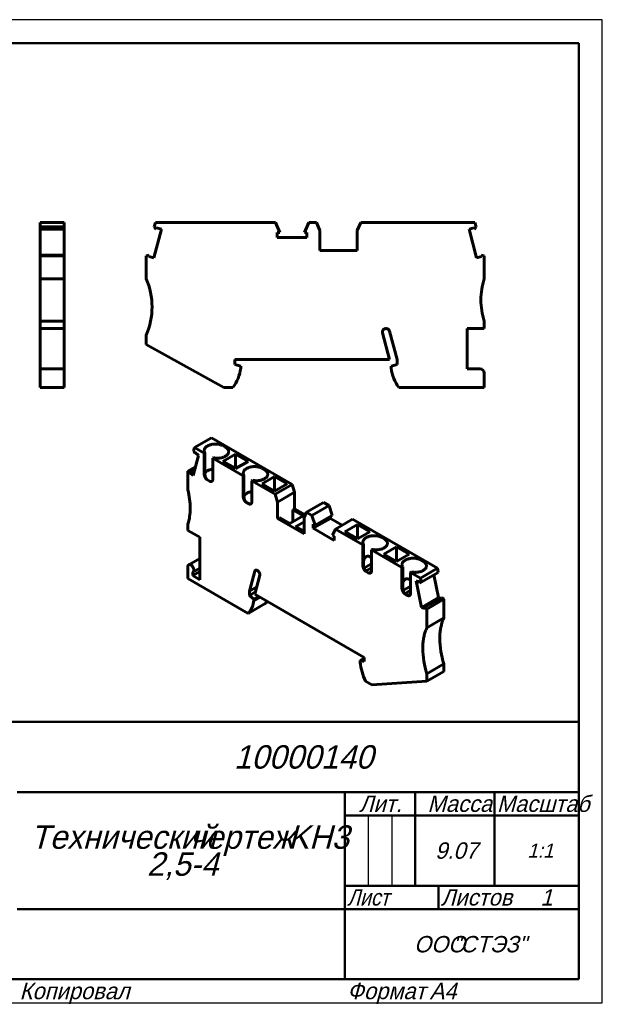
# Model space of a CAD drawing. Header units: millimetres. Extents: x 0 to 297, y 0 to 210.
# Tile 2 of 2: x 173 to 297, y 0 to 210. Entities that reach past the tile are written whole.
import ezdxf

# ---------------------------------------------------------------- set-up
doc = ezdxf.new("R2010")
doc.units = ezdxf.units.MM
doc.styles.add('TextStyle_2', font='T-FLEX Type A.TTF', dxfattribs={"oblique": 15, "height": 3.5})
doc.styles.add('TextStyle_4', font='T-FLEX Type A.TTF', dxfattribs={"width": 0.883061, "oblique": 15, "height": 3.5})
doc.styles.add('TextStyle_6', font='T-FLEX Type A.TTF', dxfattribs={"width": 0.98844, "oblique": 15, "height": 3.5})
doc.styles.add('TextStyle_7', font='T-FLEX Type A.TTF', dxfattribs={"oblique": 15, "height": 5})
doc.styles.add('TextStyle_8', font='T-FLEX Type A.TTF', dxfattribs={"oblique": 15, "height": 3})
doc.styles.add('TextStyle_9', font='T-FLEX Type A.TTF', dxfattribs={"oblique": 15, "height": 3.5})

# ---------------------------------------------------------------- blocks, each defined once
blk = doc.blocks.new('_FR1Страница_1')
at = {"color": 7, "linetype": 'Continuous', "lineweight": 25}
for p, q in [((297, 210), (0, 210)), ((297, 0), (297, 210)), ((247, 40), (247, 25)), ((252, 40), (252, 25)), ((242, 20), (292, 20)), ((262, 20), (262, 20)), ((0, 0), (297, 0))]:
    blk.add_line(p, q, dxfattribs=at)
at = {"color": 7, "linetype": 'Continuous', "lineweight": 50}
for p, q in [((20, 205), (292, 205)), ((292, 205), (292, 5)), ((107, 60), (292, 60)), ((172, 45), (292, 45)), ((242, 45), (242, 5)), ((257, 45), (257, 25)), ((274, 45), (274, 25)), ((242, 40), (292, 40)), ((242, 25), (292, 25)), ((262, 25), (262, 20)), ((172, 20), (292, 20)), ((292, 5), (20, 5))]:
    blk.add_line(p, q, dxfattribs=at)
at = {"color": 7, "oblique": 15}
for s, height, style, p in [('10000140', 5, 'TextStyle_7', (218.3, 50)), ('Лит.', 3.5, 'TextStyle_2', (245.03, 40.76)), ('Масса', 3.5, 'TextStyle_2', (259.65, 40.76)), ('Технический', 5, 'TextStyle_7', (174.83, 32.88)), ('KH3', 5, 'TextStyle_7', (229.88, 32.88)), ('чертеж', 5, 'TextStyle_7', (208.79, 32.88)), ('9.07', 3.5, 'TextStyle_2', (261.28, 30.75)), ('1:1', 3, 'TextStyle_8', (280.99, 31)), ('2,5-4', 5, 'TextStyle_7', (199.72, 27.12)), ('Листов', 3.5, 'TextStyle_2', (262.5, 20.75)), ('1', 3.5, 'TextStyle_9', (283.78, 20.75)), ('ООО', 3.5, 'TextStyle_2', (256.78, 10.75)), ('"СТЭЗ"', 3.5, 'TextStyle_2', (265.03, 10.75)), ('Копировал', 3.5, 'TextStyle_2', (172.5, 0.75)), ('Формат', 3.5, 'TextStyle_2', (242.5, 0.75)), ('A4', 3.5, 'TextStyle_2', (260.12, 0.75))]:
    blk.add_text(s, height=height, dxfattribs=dict(at, style=style)).set_placement(p)
for s, style, width, p in [('Масштаб', 'TextStyle_6', 0.98844, (274.5, 40.76)), ('Лист', 'TextStyle_4', 0.883061, (242.5, 20.75))]:
    blk.add_text(s, height=3.5, dxfattribs=dict(at, style=style, width=width)).set_placement(p)
blk = doc.blocks.new('Страница_1')
at = {"color": 7, "linetype": 'Continuous', "lineweight": 60}
for p, q in [((176.911, 166.677), (182.061, 166.677)), ((176.911, 166.677), (176.911, 165.714)), ((182.061, 166.677), (182.061, 165.714)), ((201.52, 166.677), (201.263, 165.714)), ((201.52, 166.677), (227.151, 166.677)), ((228.076, 164.572), (227.151, 166.677)), ((234.27, 166.677), (233.345, 164.572)), ((234.27, 166.677), (235.942, 166.677)), ((235.942, 166.677), (236.66, 164.977)), ((244.66, 164.977), (245.379, 166.677)), ((269.8, 166.677), (245.379, 166.677)), ((269.8, 166.677), (270.058, 165.714)), ((176.911, 165.281), (176.911, 165.714)), ((176.911, 165.714), (182.061, 165.714)), ((182.061, 165.281), (176.911, 165.281)), ((176.911, 165.268), (176.911, 165.279)), ((182.061, 165.268), (176.911, 165.268)), ((176.911, 159.7), (176.911, 165.268)), ((182.061, 165.281), (182.061, 165.714)), ((182.061, 165.279), (182.061, 165.268)), ((182.061, 159.7), (182.061, 165.268)), ((201.162, 159.158), (202.799, 165.268)), ((201.695, 165.281), (201.263, 165.714)), ((201.695, 165.281), (201.766, 165.544)), ((201.766, 165.544), (202.799, 165.268)), ((227.548, 164.572), (227.548, 163.502)), ((228.076, 164.572), (227.548, 164.572)), ((233.873, 164.572), (233.345, 164.572)), ((233.873, 163.502), (233.873, 164.572)), ((236.66, 160.677), (236.66, 164.977)), ((244.66, 164.977), (244.66, 160.677)), ((268.521, 165.268), (269.555, 165.544)), ((270.158, 159.158), (268.521, 165.268)), ((269.555, 165.544), (269.625, 165.281)), ((269.625, 165.281), (270.058, 165.714)), ((227.548, 163.502), (233.873, 163.502)), ((236.66, 160.677), (244.66, 160.677)), ((176.911, 159.698), (182.061, 159.698)), ((176.911, 159.698), (176.911, 159.527)), ((182.061, 159.527), (176.911, 159.527)), ((176.911, 154.627), (176.911, 159.527)), ((182.061, 159.698), (182.061, 159.527)), ((182.061, 154.627), (182.061, 159.527)), ((200.199, 159.698), (199.56, 159.527)), ((199.56, 159.527), (199.56, 154.627)), ((200.129, 159.435), (200.199, 159.698)), ((201.162, 159.158), (200.129, 159.435)), ((271.192, 159.435), (270.158, 159.158)), ((271.121, 159.698), (271.192, 159.435)), ((271.121, 159.698), (271.76, 159.527)), ((271.76, 154.627), (271.76, 159.527)), ((176.911, 150.127), (176.911, 154.627)), ((182.061, 154.627), (176.911, 154.627)), ((182.061, 150.127), (182.061, 154.627)), ((176.911, 145.627), (176.911, 150.127)), ((182.061, 145.627), (182.061, 150.127)), ((176.911, 144.027), (176.911, 145.627)), ((176.911, 145.627), (182.061, 145.627)), ((182.061, 144.027), (182.061, 145.627)), ((271.76, 144.027), (271.76, 145.627)), ((176.911, 135.427), (176.911, 144.027)), ((176.911, 144.027), (182.061, 144.027)), ((182.061, 135.429), (182.061, 144.027)), ((251.56, 137.427), (250.032, 143.131)), ((253.16, 137.427), (251.551, 143.434)), ((268.16, 144.027), (271.76, 144.027)), ((268.16, 135.427), (268.16, 144.027)), ((199.56, 142.627), (199.56, 140.627)), ((199.56, 140.627), (216.143, 131.427)), ((218.46, 137.427), (251.56, 137.427)), ((218.46, 136.327), (218.46, 137.427)), ((253.16, 137.427), (253.16, 136.327)), ((177.911, 135.427), (176.911, 135.427)), ((176.911, 134.527), (176.911, 135.427)), ((182.061, 135.427), (177.912, 135.427)), ((182.061, 135.427), (182.061, 134.527)), ((219.76, 135.979), (218.46, 136.327)), ((219.76, 135.527), (219.76, 135.979)), ((253.16, 136.327), (251.86, 135.979)), ((251.86, 135.979), (251.86, 135.527)), ((268.16, 135.427), (270.86, 135.427)), ((176.911, 131.427), (176.911, 134.527)), ((182.061, 131.427), (182.061, 134.527)), ((271.76, 131.427), (271.76, 134.527)), ((182.061, 131.427), (176.911, 131.427)), ((216.143, 131.427), (218.101, 131.427)), ((253.519, 131.427), (271.76, 131.427)), ((213.496, 120.701), (209.854, 118.599)), ((213.496, 120.701), (230.764, 110.731)), ((209.854, 118.599), (209.672, 117.918)), ((209.978, 117.388), (209.672, 117.918)), ((209.854, 118.599), (211.951, 117.388)), ((216.476, 118.695), (216.052, 118.94)), ((209.601, 112.606), (210.759, 116.926)), ((209.978, 117.388), (210.028, 117.574)), ((209.978, 117.388), (210.135, 117.479)), ((210.028, 117.574), (210.759, 116.926)), ((212.105, 117.477), (211.951, 117.388)), ((211.951, 112.897), (211.951, 117.388)), ((212.105, 112.987), (212.105, 117.477)), ((213.789, 116.327), (213.944, 116.416)), ((213.789, 116.327), (220.295, 112.571)), ((213.789, 116.327), (213.789, 111.836)), ((218.651, 117.194), (215.964, 115.643)), ((218.651, 117.194), (218.651, 114.092)), ((221.338, 115.643), (218.651, 117.194)), ((208.468, 113.561), (210.111, 114.509)), ((209.94, 113.872), (208.87, 113.254)), ((209.99, 114.058), (208.92, 113.44)), ((215.964, 115.643), (218.651, 114.092)), ((218.651, 114.092), (221.338, 115.643)), ((224.82, 113.877), (224.396, 114.122)), ((208.468, 109.56), (208.468, 113.561)), ((208.92, 113.44), (208.468, 113.561)), ((208.87, 113.254), (208.92, 113.44)), ((209.601, 112.606), (208.87, 113.254)), ((213.082, 111.428), (212.658, 111.673)), ((220.449, 112.66), (220.295, 112.571)), ((220.295, 108.08), (220.295, 112.571)), ((220.449, 108.169), (220.449, 112.66)), ((222.133, 111.509), (222.287, 111.599)), ((222.133, 111.509), (222.133, 107.019)), ((222.133, 111.509), (227.123, 108.629)), ((226.994, 112.377), (224.307, 110.826)), ((229.681, 110.826), (226.994, 112.377)), ((226.994, 112.377), (226.994, 109.274)), ((224.307, 110.826), (226.994, 109.274)), ((226.994, 109.274), (229.681, 110.826)), ((230.764, 110.731), (227.123, 108.629)), ((231.272, 109.05), (230.764, 110.731)), ((227.631, 106.947), (227.123, 108.629)), ((227.631, 106.947), (231.272, 109.05)), ((231.272, 109.05), (231.272, 105.539)), ((221.426, 106.61), (221.002, 106.855)), ((227.631, 106.947), (227.631, 103.436)), ((230.866, 105.304), (231.272, 105.539)), ((230.866, 105.304), (230.866, 102.732)), ((233.093, 104.018), (230.866, 105.304)), ((233.542, 104.229), (231.272, 105.539)), ((233.796, 104.776), (237.437, 106.878)), ((234.978, 104.093), (238.62, 106.196)), ((238.62, 106.196), (237.437, 106.878)), ((238.62, 106.196), (239.274, 104.1)), ((227.631, 103.436), (228.037, 103.671)), ((233.288, 100.17), (227.631, 103.436)), ((230.265, 102.385), (228.037, 103.671)), ((233.093, 104.018), (230.265, 102.385)), ((233.796, 104.776), (233.288, 103.681)), ((233.288, 100.17), (233.288, 103.681)), ((234.978, 104.093), (233.796, 104.776)), ((234.978, 104.093), (235.632, 101.997)), ((238.9, 103.441), (235.259, 101.339)), ((239.274, 104.1), (235.632, 101.997)), ((238.9, 103.441), (238.9, 103.884)), ((241.409, 101.993), (238.9, 103.441)), ((240.012, 101.187), (243.654, 103.289)), ((261.777, 92.826), (243.654, 103.289)), ((208.468, 100.905), (208.468, 102.212)), ((233.288, 102.742), (231.467, 101.691)), ((233.288, 100.64), (231.467, 101.691)), ((235.259, 101.339), (235.259, 102.213)), ((235.259, 102.213), (235.632, 101.997)), ((239.731, 98.757), (235.259, 101.339)), ((239.358, 99.846), (240.012, 101.187)), ((245.857, 97.813), (240.012, 101.187)), ((241.985, 100.619), (244.672, 102.171)), ((244.672, 99.068), (244.672, 102.171)), ((247.359, 100.619), (244.672, 102.171)), ((211.014, 99.435), (208.468, 100.905)), ((211.014, 90.372), (211.014, 99.435)), ((239.358, 99.846), (239.731, 99.63)), ((239.731, 99.63), (239.731, 98.757)), ((244.672, 99.068), (241.985, 100.619)), ((244.672, 99.068), (247.359, 100.619)), ((250.382, 99.119), (249.958, 99.364)), ((246.011, 97.902), (245.857, 97.813)), ((245.857, 93.322), (245.857, 97.813)), ((246.011, 97.902), (246.011, 93.411)), ((247.695, 96.751), (247.849, 96.84)), ((253.016, 97.353), (250.329, 95.802)), ((255.703, 95.802), (253.016, 97.353)), ((253.016, 94.251), (253.016, 97.353)), ((211.014, 94.923), (208.655, 93.56)), ((247.695, 96.751), (247.695, 92.261)), ((254.2, 92.995), (247.695, 96.751)), ((250.329, 95.802), (253.016, 94.251)), ((253.016, 94.251), (255.703, 95.802)), ((208.468, 90.617), (208.468, 93.148)), ((209.555, 92.002), (211.014, 92.844)), ((246.085, 92.845), (247.695, 93.775)), ((246.112, 92.748), (246.139, 92.725)), ((247.695, 92.923), (246.434, 92.194)), ((254.355, 93.084), (254.2, 92.995)), ((254.2, 88.505), (254.2, 92.995)), ((254.355, 93.084), (254.355, 88.594)), ((261.777, 92.826), (258.135, 90.724)), ((258.726, 94.302), (258.302, 94.547)), ((261.777, 92.826), (261.959, 91.935)), ((221.367, 83.17), (208.468, 90.617)), ((211.014, 92.087), (209.529, 91.23)), ((209.529, 91.23), (209.529, 91.988)), ((211.014, 90.372), (209.529, 91.23)), ((221.62, 87.923), (222.759, 92.17)), ((222.752, 87.27), (223.832, 91.303)), ((246.564, 92.097), (246.988, 91.852)), ((247.681, 92.109), (247.131, 91.792)), ((256.039, 91.934), (256.193, 92.023)), ((258.135, 90.724), (256.039, 91.934)), ((256.039, 91.934), (256.039, 87.443)), ((258.135, 90.724), (258.318, 89.832)), ((261.959, 91.935), (258.318, 89.832)), ((262.03, 86.541), (261.036, 91.401)), ((223.166, 88.815), (221.62, 87.923)), ((254.429, 88.028), (256.039, 88.957)), ((258.389, 84.438), (257.231, 90.095)), ((257.231, 90.095), (257.962, 89.899)), ((257.962, 89.899), (258.012, 89.655)), ((258.012, 89.655), (258.318, 89.832)), ((221.62, 87.923), (221.62, 87.025)), ((222.881, 87.753), (221.62, 87.025)), ((221.62, 87.025), (222.54, 86.21)), ((222.54, 86.21), (223.564, 86.801)), ((223.883, 86.616), (222.54, 85.841)), ((246.157, 73.757), (222.752, 87.27)), ((254.456, 87.93), (254.483, 87.908)), ((256.039, 88.105), (254.778, 87.377)), ((254.907, 87.28), (255.332, 87.035)), ((256.025, 87.292), (255.475, 86.975)), ((258.389, 84.438), (262.03, 86.541)), ((259.07, 84.486), (262.711, 86.588)), ((262.03, 86.541), (262.439, 86.431)), ((262.711, 86.588), (263.163, 86.188)), ((225.008, 85.273), (221.367, 83.17)), ((222.54, 86.21), (222.54, 85.841)), ((259.119, 84.242), (258.389, 84.438)), ((259.07, 84.486), (259.521, 84.085)), ((259.07, 84.486), (259.119, 84.242)), ((259.521, 84.085), (263.163, 86.188)), ((263.163, 86.188), (263.163, 82.187)), ((259.521, 84.085), (259.521, 80.084)), ((263.163, 82.187), (259.521, 80.084)), ((245.238, 73.105), (246.157, 73.636)), ((246.157, 72.859), (246.157, 73.757)), ((245.238, 73.105), (246.157, 72.859)), ((245.238, 72.736), (245.238, 73.105)), ((263.163, 72.389), (259.521, 70.287)), ((263.163, 72.389), (263.163, 70.756)), ((263.163, 70.756), (259.521, 68.654)), ((259.521, 70.287), (259.521, 68.654)), ((247.796, 67.911), (246.411, 68.711)), ((259.521, 68.654), (247.796, 67.911))]:
    blk.add_line(p, q, dxfattribs=at)
at = {"color": 7, "lineweight": 60, "flags": 128}
for points in [[(212.105, 117.477), (212.061, 117.552), (212.025, 117.628), (211.996, 117.706), (211.974, 117.784), (211.961, 117.862), (211.955, 117.941), (211.957, 118.02), (211.967, 118.099), (211.985, 118.178), (212.01, 118.255), (212.043, 118.332), (212.084, 118.407), (212.132, 118.481), (212.187, 118.554), (212.249, 118.624), (212.318, 118.692), (212.394, 118.758), (212.476, 118.822), (212.564, 118.882), (212.658, 118.94)], [(212.658, 118.94), (212.756, 118.993), (212.859, 119.043), (212.966, 119.09), (213.078, 119.133), (213.194, 119.172), (213.314, 119.208), (213.436, 119.24), (213.562, 119.268), (213.691, 119.291), (213.821, 119.311), (213.953, 119.326), (214.086, 119.337), (214.22, 119.343), (214.355, 119.345), (214.489, 119.343), (214.624, 119.337), (214.757, 119.326), (214.889, 119.311), (215.019, 119.291), (215.148, 119.268), (215.273, 119.24), (215.396, 119.208), (215.516, 119.172), (215.632, 119.133), (215.744, 119.09), (215.851, 119.043), (215.954, 118.993), (216.052, 118.94)], [(216.476, 116.735), (216.569, 116.791), (216.656, 116.851), (216.737, 116.913), (216.811, 116.978), (216.88, 117.045), (216.942, 117.114), (216.996, 117.185), (217.044, 117.257), (217.085, 117.331), (217.119, 117.406), (217.145, 117.483), (217.164, 117.56), (217.175, 117.637), (217.179, 117.715), (217.175, 117.792), (217.164, 117.87), (217.145, 117.947), (217.119, 118.023), (217.085, 118.098), (217.044, 118.172), (216.996, 118.245), (216.942, 118.316), (216.88, 118.385), (216.811, 118.452), (216.737, 118.517), (216.656, 118.579), (216.569, 118.638), (216.476, 118.695)], [(213.944, 116.416), (214.073, 116.39), (214.205, 116.369), (214.339, 116.353), (214.474, 116.34), (214.61, 116.333), (214.747, 116.329), (214.884, 116.33), (215.021, 116.336), (215.156, 116.346), (215.291, 116.361), (215.424, 116.38), (215.555, 116.403), (215.683, 116.431), (215.808, 116.463), (215.93, 116.499), (216.048, 116.539), (216.162, 116.582), (216.272, 116.63), (216.377, 116.681), (216.476, 116.735)], [(212.105, 113.134), (212.138, 113.183), (212.193, 113.254), (212.254, 113.323), (212.323, 113.39), (212.398, 113.454), (212.479, 113.516), (212.565, 113.576), (212.658, 113.632)], [(212.658, 113.632), (212.756, 113.686), (212.859, 113.736), (212.966, 113.783), (213.078, 113.826), (213.194, 113.865), (213.314, 113.901), (213.436, 113.933), (213.562, 113.96), (213.691, 113.984), (213.789, 113.999)], [(220.449, 112.66), (220.405, 112.735), (220.368, 112.811), (220.339, 112.888), (220.318, 112.966), (220.305, 113.045), (220.299, 113.124), (220.301, 113.203), (220.311, 113.282), (220.329, 113.36), (220.354, 113.438), (220.387, 113.515), (220.427, 113.59), (220.475, 113.664), (220.531, 113.736), (220.593, 113.807), (220.662, 113.875), (220.737, 113.941), (220.82, 114.004), (220.908, 114.065), (221.002, 114.122)], [(221.002, 114.122), (221.1, 114.176), (221.202, 114.226), (221.31, 114.272), (221.422, 114.316), (221.538, 114.355), (221.657, 114.391), (221.78, 114.423), (221.906, 114.45), (222.034, 114.474), (222.165, 114.493), (222.297, 114.508), (222.43, 114.519), (222.564, 114.526), (222.699, 114.528), (222.833, 114.526), (222.967, 114.519), (223.101, 114.508), (223.233, 114.493), (223.363, 114.474), (223.491, 114.45), (223.617, 114.423), (223.74, 114.391), (223.86, 114.355), (223.976, 114.316), (224.088, 114.272), (224.195, 114.226), (224.298, 114.176), (224.396, 114.122)], [(224.82, 111.918), (224.913, 111.974), (224.999, 112.034), (225.08, 112.096), (225.155, 112.16), (225.224, 112.227), (225.285, 112.296), (225.34, 112.367), (225.388, 112.44), (225.429, 112.514), (225.463, 112.589), (225.489, 112.665), (225.508, 112.742), (225.519, 112.82), (225.523, 112.897), (225.519, 112.975), (225.508, 113.053), (225.489, 113.13), (225.463, 113.206), (225.429, 113.281), (225.388, 113.355), (225.34, 113.428), (225.285, 113.499), (225.224, 113.568), (225.155, 113.635), (225.08, 113.699), (224.999, 113.761), (224.913, 113.821), (224.82, 113.877)], [(211.951, 112.897), (211.953, 112.832), (211.959, 112.765), (211.97, 112.696), (211.985, 112.625), (212.005, 112.554), (212.028, 112.482), (212.055, 112.411), (212.086, 112.34), (212.12, 112.269), (212.158, 112.201), (212.199, 112.133), (212.242, 112.069), (212.288, 112.006), (212.337, 111.947), (212.387, 111.891), (212.439, 111.839), (212.493, 111.791), (212.547, 111.747), (212.602, 111.707), (212.658, 111.673)], [(212.105, 112.987), (212.106, 112.931), (212.108, 112.874), (212.113, 112.814), (212.119, 112.753), (212.126, 112.69), (212.136, 112.627), (212.15, 112.55), (212.166, 112.473), (212.185, 112.396), (212.208, 112.319), (212.233, 112.244), (212.261, 112.171), (212.293, 112.1), (212.328, 112.032), (212.366, 111.967), (212.407, 111.906), (212.444, 111.858), (212.483, 111.814), (212.524, 111.773), (212.567, 111.735), (212.612, 111.702), (212.658, 111.673)], [(213.082, 111.428), (213.133, 111.4), (213.184, 111.377), (213.235, 111.359), (213.284, 111.345), (213.333, 111.336), (213.38, 111.332), (213.425, 111.332), (213.469, 111.337), (213.511, 111.348), (213.551, 111.362), (213.588, 111.382), (213.622, 111.405), (213.654, 111.434), (213.682, 111.466), (213.708, 111.503), (213.73, 111.543), (213.749, 111.587), (213.764, 111.635), (213.776, 111.686), (213.784, 111.74)], [(222.287, 111.599), (222.417, 111.573), (222.549, 111.552), (222.683, 111.535), (222.818, 111.523), (222.954, 111.515), (223.091, 111.512), (223.228, 111.513), (223.365, 111.519), (223.5, 111.529), (223.635, 111.544), (223.768, 111.563), (223.898, 111.586), (224.027, 111.614), (224.152, 111.646), (224.274, 111.682), (224.392, 111.721), (224.506, 111.765), (224.616, 111.812), (224.721, 111.863), (224.82, 111.918)], [(220.295, 108.08), (220.297, 108.015), (220.303, 107.947), (220.314, 107.878), (220.329, 107.808), (220.348, 107.737), (220.372, 107.665), (220.399, 107.593), (220.43, 107.522), (220.464, 107.452), (220.502, 107.383), (220.542, 107.316), (220.586, 107.251), (220.632, 107.189), (220.681, 107.13), (220.731, 107.074), (220.783, 107.021), (220.837, 106.973), (220.891, 106.929), (220.946, 106.89), (221.002, 106.855)], [(220.449, 108.316), (220.481, 108.365), (220.536, 108.436), (220.598, 108.505), (220.667, 108.572), (220.741, 108.637), (220.822, 108.699), (220.909, 108.758), (221.002, 108.815)], [(220.449, 108.169), (220.45, 108.114), (220.452, 108.056), (220.457, 107.997), (220.462, 107.935), (220.47, 107.873), (220.48, 107.809), (220.493, 107.733), (220.51, 107.655), (220.529, 107.578), (220.552, 107.502), (220.577, 107.427), (220.605, 107.354), (220.637, 107.283), (220.672, 107.215), (220.71, 107.15), (220.751, 107.089), (220.788, 107.041), (220.827, 106.996), (220.868, 106.955), (220.911, 106.918), (220.956, 106.885), (221.002, 106.855)], [(221.002, 108.815), (221.1, 108.868), (221.202, 108.919), (221.31, 108.965), (221.422, 109.008), (221.538, 109.048), (221.657, 109.084), (221.78, 109.115), (221.906, 109.143), (222.034, 109.167), (222.133, 109.181)], [(221.426, 106.61), (221.477, 106.583), (221.528, 106.56), (221.578, 106.542), (221.628, 106.528), (221.677, 106.519), (221.724, 106.514), (221.769, 106.515), (221.813, 106.52), (221.855, 106.53), (221.895, 106.545), (221.932, 106.564), (221.966, 106.588), (221.998, 106.616), (222.026, 106.649), (222.052, 106.685), (222.074, 106.726), (222.093, 106.77), (222.108, 106.818), (222.12, 106.868), (222.128, 106.922)], [(246.011, 97.902), (245.967, 97.977), (245.93, 98.053), (245.901, 98.13), (245.88, 98.208), (245.867, 98.287), (245.861, 98.366), (245.863, 98.445), (245.873, 98.524), (245.891, 98.602), (245.916, 98.68), (245.949, 98.756), (245.989, 98.832), (246.037, 98.906), (246.092, 98.978), (246.155, 99.049), (246.224, 99.117), (246.299, 99.183), (246.381, 99.246), (246.47, 99.307), (246.564, 99.364)], [(246.564, 99.364), (246.661, 99.417), (246.764, 99.468), (246.872, 99.514), (246.984, 99.557), (247.1, 99.597), (247.219, 99.633), (247.342, 99.664), (247.468, 99.692), (247.596, 99.716), (247.727, 99.735), (247.859, 99.75), (247.992, 99.761), (248.126, 99.768), (248.261, 99.77), (248.395, 99.768), (248.529, 99.761), (248.663, 99.75), (248.795, 99.735), (248.925, 99.716), (249.053, 99.692), (249.179, 99.664), (249.302, 99.633), (249.422, 99.597), (249.538, 99.557), (249.649, 99.514), (249.757, 99.468), (249.86, 99.417), (249.958, 99.364)], [(250.382, 97.159), (250.474, 97.216), (250.561, 97.275), (250.642, 97.337), (250.717, 97.402), (250.785, 97.469), (250.847, 97.538), (250.902, 97.609), (250.95, 97.682), (250.991, 97.756), (251.025, 97.831), (251.051, 97.907), (251.07, 97.984), (251.081, 98.062), (251.085, 98.139), (251.081, 98.217), (251.07, 98.294), (251.051, 98.371), (251.025, 98.448), (250.991, 98.523), (250.95, 98.597), (250.902, 98.67), (250.847, 98.74), (250.785, 98.81), (250.717, 98.876), (250.642, 98.941), (250.561, 99.003), (250.474, 99.063), (250.382, 99.119)], [(247.849, 96.84), (247.979, 96.815), (248.111, 96.794), (248.245, 96.777), (248.38, 96.765), (248.516, 96.757), (248.653, 96.754), (248.79, 96.755), (248.926, 96.761), (249.062, 96.771), (249.197, 96.786), (249.33, 96.805), (249.46, 96.828), (249.589, 96.856), (249.714, 96.887), (249.836, 96.923), (249.954, 96.963), (250.068, 97.007), (250.178, 97.054), (250.282, 97.105), (250.382, 97.159)], [(246.564, 95.304), (246.51, 95.269), (246.458, 95.23), (246.407, 95.184), (246.358, 95.133), (246.311, 95.076), (246.266, 95.014), (246.223, 94.946), (246.182, 94.873), (246.143, 94.794), (246.107, 94.71), (246.073, 94.621), (246.041, 94.526), (246.011, 94.424)], [(247.695, 95.056), (247.669, 95.077), (247.587, 95.137), (247.507, 95.192), (247.427, 95.24), (247.348, 95.281), (247.275, 95.315), (247.202, 95.343), (247.131, 95.365), (247.061, 95.381), (246.993, 95.391), (246.926, 95.395), (246.861, 95.394), (246.798, 95.387), (246.736, 95.374), (246.677, 95.356), (246.619, 95.333), (246.564, 95.304)], [(254.907, 94.547), (255.005, 94.6), (255.108, 94.65), (255.216, 94.697), (255.328, 94.74), (255.444, 94.78), (255.563, 94.815), (255.686, 94.847), (255.812, 94.875), (255.94, 94.898), (256.07, 94.918), (256.203, 94.933), (256.336, 94.944), (256.47, 94.95), (256.605, 94.953), (256.739, 94.95), (256.873, 94.944), (257.007, 94.933), (257.139, 94.918), (257.269, 94.898), (257.397, 94.875), (257.523, 94.847), (257.646, 94.815), (257.765, 94.78), (257.881, 94.74), (257.993, 94.697), (258.101, 94.65), (258.204, 94.6), (258.302, 94.547)], [(209.741, 92.414), (209.739, 92.472), (209.733, 92.533), (209.723, 92.595), (209.71, 92.659), (209.693, 92.723), (209.672, 92.787), (209.647, 92.852), (209.62, 92.916), (209.589, 92.979), (209.555, 93.041), (209.518, 93.101), (209.479, 93.16), (209.437, 93.216), (209.394, 93.269), (209.348, 93.319), (209.301, 93.366), (209.253, 93.41), (209.204, 93.449), (209.155, 93.485), (209.105, 93.516), (209.055, 93.542), (209.005, 93.564), (208.956, 93.581), (208.908, 93.593), (208.861, 93.601), (208.816, 93.603), (208.772, 93.6), (208.731, 93.591), (208.691, 93.578), (208.655, 93.56), (208.621, 93.538), (208.59, 93.51), (208.562, 93.478), (208.538, 93.442), (208.517, 93.402), (208.499, 93.358), (208.486, 93.31), (208.476, 93.259), (208.47, 93.205), (208.468, 93.148)], [(246.564, 92.097), (246.512, 92.129), (246.462, 92.165), (246.411, 92.204), (246.362, 92.248), (246.313, 92.295), (246.266, 92.345), (246.22, 92.398), (246.176, 92.454), (246.135, 92.512), (246.095, 92.573), (246.058, 92.635), (246.024, 92.699), (245.992, 92.763), (245.963, 92.829), (245.938, 92.895), (245.916, 92.961), (245.897, 93.027), (245.882, 93.092), (245.87, 93.156), (245.862, 93.219)], [(246.014, 93.307), (246.018, 93.241), (246.025, 93.173), (246.034, 93.104), (246.045, 93.034), (246.058, 92.962), (246.073, 92.891), (246.091, 92.82), (246.112, 92.75), (246.135, 92.68), (246.16, 92.612), (246.189, 92.546), (246.22, 92.482), (246.254, 92.421), (246.29, 92.363), (246.33, 92.308), (246.372, 92.257), (246.417, 92.21), (246.463, 92.167), (246.513, 92.13), (246.564, 92.097)], [(246.139, 92.725), (246.203, 92.598), (246.267, 92.471), (246.332, 92.345), (246.389, 92.239)], [(254.355, 93.084), (254.311, 93.159), (254.274, 93.235), (254.245, 93.313), (254.224, 93.391), (254.21, 93.469), (254.205, 93.548), (254.207, 93.627), (254.217, 93.706), (254.234, 93.785), (254.26, 93.862), (254.293, 93.939), (254.333, 94.015), (254.381, 94.089), (254.436, 94.161), (254.499, 94.231), (254.568, 94.3), (254.643, 94.365), (254.725, 94.429), (254.813, 94.489), (254.907, 94.547)], [(258.726, 92.342), (258.818, 92.399), (258.905, 92.458), (258.986, 92.52), (259.061, 92.585), (259.129, 92.652), (259.191, 92.721), (259.246, 92.792), (259.294, 92.864), (259.335, 92.938), (259.369, 93.014), (259.395, 93.09), (259.414, 93.167), (259.425, 93.244), (259.429, 93.322), (259.425, 93.4), (259.414, 93.477), (259.395, 93.554), (259.369, 93.63), (259.335, 93.706), (259.294, 93.78), (259.246, 93.852), (259.191, 93.923), (259.129, 93.992), (259.061, 94.059), (258.986, 94.124), (258.905, 94.186), (258.818, 94.245), (258.726, 94.302)], [(209.529, 91.988), (209.561, 92.005), (209.591, 92.026), (209.619, 92.051), (209.644, 92.079), (209.666, 92.111), (209.686, 92.146), (209.702, 92.184), (209.716, 92.225), (209.727, 92.268), (209.735, 92.315), (209.739, 92.363), (209.741, 92.414)], [(223.467, 92.218), (223.431, 92.25), (223.394, 92.28), (223.356, 92.307), (223.319, 92.331), (223.281, 92.352), (223.244, 92.371), (223.206, 92.386), (223.169, 92.398), (223.133, 92.408), (223.098, 92.413), (223.063, 92.416), (223.029, 92.416), (222.997, 92.412), (222.966, 92.405), (222.937, 92.394), (222.909, 92.381), (222.883, 92.365), (222.859, 92.345), (222.837, 92.323), (222.816, 92.297), (222.799, 92.269), (222.783, 92.239), (222.77, 92.206), (222.759, 92.17)], [(223.849, 91.441), (223.848, 91.49), (223.842, 91.54), (223.834, 91.592), (223.822, 91.645), (223.807, 91.698), (223.788, 91.752), (223.767, 91.805), (223.742, 91.858), (223.715, 91.91), (223.686, 91.96), (223.654, 92.009), (223.62, 92.056), (223.584, 92.101), (223.546, 92.143), (223.507, 92.182), (223.467, 92.218)], [(247.695, 92.261), (247.693, 92.198), (247.686, 92.138), (247.675, 92.081), (247.66, 92.028), (247.641, 91.979), (247.618, 91.934), (247.591, 91.894), (247.56, 91.859), (247.526, 91.828), (247.488, 91.803), (247.447, 91.783), (247.404, 91.768), (247.357, 91.759), (247.309, 91.756), (247.258, 91.758), (247.206, 91.766), (247.153, 91.78), (247.099, 91.798), (247.043, 91.823), (246.988, 91.852)], [(247.519, 91.824), (247.511, 91.82), (247.457, 91.799), (247.4, 91.783), (247.342, 91.774), (247.283, 91.771), (247.233, 91.773), (247.183, 91.78), (247.133, 91.791), (247.084, 91.807), (247.035, 91.827), (246.988, 91.852)], [(254.907, 90.486), (254.854, 90.452), (254.801, 90.412), (254.751, 90.367), (254.702, 90.316), (254.655, 90.259), (254.61, 90.197), (254.567, 90.129), (254.526, 90.056), (254.487, 89.977), (254.451, 89.893), (254.416, 89.803), (254.385, 89.709), (254.355, 89.606)], [(256.039, 90.238), (256.013, 90.26), (255.931, 90.32), (255.851, 90.374), (255.771, 90.422), (255.692, 90.464), (255.619, 90.497), (255.546, 90.525), (255.475, 90.547), (255.405, 90.563), (255.337, 90.574), (255.27, 90.578), (255.205, 90.577), (255.142, 90.57), (255.08, 90.557), (255.021, 90.539), (254.963, 90.515), (254.907, 90.486)], [(256.193, 92.023), (256.323, 91.998), (256.455, 91.977), (256.589, 91.96), (256.724, 91.948), (256.86, 91.94), (256.997, 91.936), (257.134, 91.938), (257.27, 91.943), (257.406, 91.954), (257.541, 91.968), (257.673, 91.987), (257.804, 92.011), (257.932, 92.038), (258.058, 92.07), (258.18, 92.106), (258.298, 92.146), (258.412, 92.19), (258.522, 92.237), (258.626, 92.288), (258.726, 92.342)], [(254.907, 87.28), (254.856, 87.312), (254.805, 87.347), (254.755, 87.387), (254.705, 87.431), (254.657, 87.477), (254.61, 87.528), (254.564, 87.581), (254.52, 87.637), (254.478, 87.695), (254.439, 87.755), (254.402, 87.818), (254.367, 87.881), (254.336, 87.946), (254.307, 88.011), (254.282, 88.077), (254.26, 88.144), (254.241, 88.209), (254.225, 88.275), (254.214, 88.339), (254.206, 88.402)], [(254.358, 88.49), (254.362, 88.424), (254.369, 88.356), (254.377, 88.287), (254.388, 88.216), (254.402, 88.145), (254.417, 88.074), (254.435, 88.003), (254.456, 87.932), (254.479, 87.863), (254.504, 87.795), (254.533, 87.729), (254.564, 87.665), (254.598, 87.604), (254.634, 87.546), (254.674, 87.491), (254.716, 87.44), (254.76, 87.393), (254.807, 87.35), (254.856, 87.312), (254.907, 87.28)], [(254.483, 87.908), (254.546, 87.781), (254.611, 87.654), (254.676, 87.527), (254.733, 87.421)], [(256.039, 87.443), (256.037, 87.38), (256.03, 87.32), (256.019, 87.264), (256.004, 87.211), (255.985, 87.162), (255.962, 87.117), (255.935, 87.077), (255.904, 87.041), (255.869, 87.011), (255.832, 86.985), (255.791, 86.965), (255.747, 86.951), (255.701, 86.942), (255.653, 86.939), (255.602, 86.941), (255.55, 86.949), (255.497, 86.962), (255.442, 86.981), (255.387, 87.005), (255.332, 87.035)], [(255.863, 87.006), (255.855, 87.002), (255.801, 86.981), (255.744, 86.966), (255.686, 86.956), (255.626, 86.953), (255.577, 86.956), (255.527, 86.962), (255.477, 86.974), (255.428, 86.99), (255.379, 87.01), (255.332, 87.035)], [(221.367, 83.17), (221.467, 83.28), (221.564, 83.395), (221.657, 83.515), (221.746, 83.64), (221.831, 83.77), (221.91, 83.902), (221.986, 84.039), (222.057, 84.181), (222.124, 84.327), (222.188, 84.48), (222.248, 84.638), (222.304, 84.799), (222.354, 84.966), (222.401, 85.136), (222.442, 85.306), (222.479, 85.481), (222.512, 85.659), (222.54, 85.841)], [(225.008, 85.273), (225.109, 85.382), (225.206, 85.497), (225.299, 85.617), (225.388, 85.742), (225.39, 85.746)], [(263.163, 82.187), (263.068, 81.982), (262.978, 81.771), (262.893, 81.556), (262.814, 81.335), (262.74, 81.108), (262.672, 80.881), (262.61, 80.65), (262.553, 80.413), (262.501, 80.172), (262.454, 79.923), (262.412, 79.669), (262.376, 79.41), (262.346, 79.148), (262.321, 78.881), (262.302, 78.616), (262.288, 78.347), (262.28, 78.075), (262.277, 77.799)], [(259.521, 80.084), (259.426, 79.879), (259.336, 79.669), (259.252, 79.453), (259.172, 79.232), (259.098, 79.006), (259.031, 78.779), (258.968, 78.547), (258.911, 78.311), (258.86, 78.07), (258.812, 77.82), (258.771, 77.566), (258.735, 77.308), (258.704, 77.045), (258.679, 76.779), (258.66, 76.514), (258.647, 76.245), (258.639, 75.972), (258.636, 75.697)]]:
    blk.add_lwpolyline(points, dxfattribs=at)
at = {"color": 7, "linetype": 'Continuous', "lineweight": 60}
for centre, radius, start, end in [((185.813, 148.627), 15, 360, 23.57818), ((286.069, 150.127), 15, 162.5424, 180), ((286.069, 150.127), 15, 180, 197.4576), ((185.813, 148.627), 15, 336.42182, 360), ((250.708, 143.312), 0.7, 103.20048, 180), ((250.708, 143.312), 0.7, 179.99999, 195), ((250.778, 143.227), 0.8, 15, 106.68328), ((210.366, 136.942), 9.5, 324.50968, 351.4318), ((261.254, 136.942), 9.5, 188.5682, 215.49032), ((270.86, 134.527), 0.9, 0, 90), ((212.932, 111.834), 0.858, 353.64374, 0.10127), ((191.552, 105.463), 17.406, 0.46413, 13.61508), ((213.375, 111.913), 0.567, 238.90992, 294.78451), ((197.862, 105.47), 11.095, 342.91987, 0.6891), ((221.719, 107.096), 0.567, 238.90989, 294.78451), ((221.275, 107.017), 0.858, 353.64374, 0.10127), ((246.886, 93.323), 1.03, 180.08434, 185.8001), ((247.97, 93.413), 1.959, 180.05882, 183.10009), ((223.313, 91.436), 0.536, 345.58165, 0.50146), ((255.23, 88.506), 1.03, 180.08434, 185.8001), ((256.314, 88.596), 1.959, 180.05882, 183.10009), ((280.798, 78.053), 18.522, 180.78466, 197.80572), ((277.156, 75.95), 18.522, 180.78466, 197.80572), ((259.033, 74.573), 13.917, 187.58588, 204.91149)]:
    blk.add_arc(centre, radius, start, end, dxfattribs=at)
blk.add_blockref('_FR1Страница_1', (0, 0))

msp = doc.modelspace()

# ---------------------------------------------------------------- block references
msp.add_blockref('Страница_1', (0, 0))

doc.saveas('drawing.dxf')
